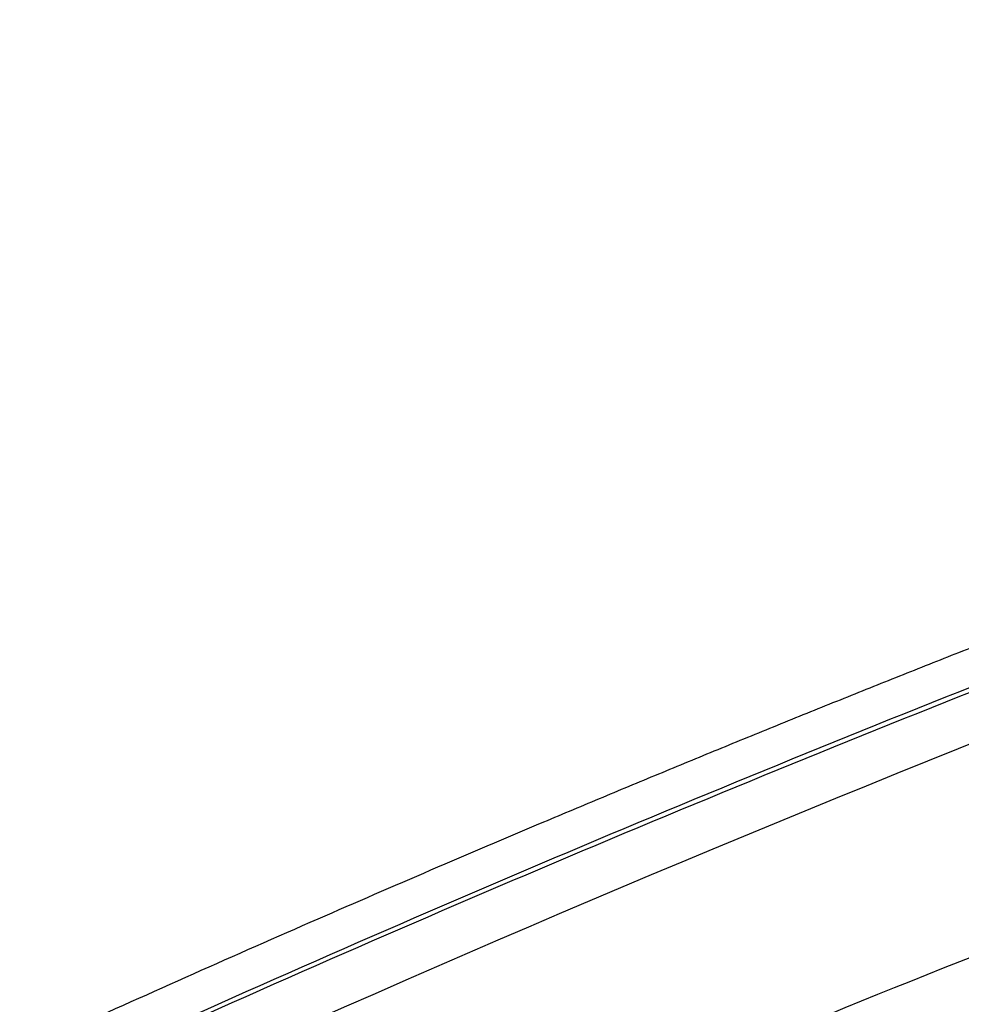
# Model space of a CAD drawing. Header units: millimetres. Extents: x -0.44 to 1.31, y -0.87 to 1.29.
# Tile 108 of 182: x 1.0307 to 1.0645, y -0.4414 to -0.406. Entities that reach past the tile are written whole.
import ezdxf

# ---------------------------------------------------------------- set-up
doc = ezdxf.new("R2010")
doc.units = ezdxf.units.MM

msp = doc.modelspace()

# ---------------------------------------------------------------- linework, layer by layer
at = {"color": 7, "linetype": 'Continuous', "lineweight": 25}
for points, knots in [([(1.02250424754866, -0.4506280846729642), (1.046034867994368, -0.4393931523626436), (1.069595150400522, -0.4296688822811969), (1.116482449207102, -0.4133624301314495), (1.139809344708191, -0.4067802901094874), (1.1628746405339, -0.4018101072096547)], [0, 0, 0, 0, 0.4999999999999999, 0.4999999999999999, 1, 1, 1, 1]), ([(1.083585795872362, -0.4215600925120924), (1.082876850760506, -0.421815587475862), (1.081458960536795, -0.4223265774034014), (1.079331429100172, -0.4231039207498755), (1.077203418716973, -0.4238892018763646), (1.075074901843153, -0.4246831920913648), (1.072945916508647, -0.425485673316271), (1.070816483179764, -0.4262966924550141), (1.068686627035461, -0.427116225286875), (1.066556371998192, -0.4279442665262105), (1.06442574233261, -0.4287808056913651), (1.062294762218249, -0.42962583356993), (1.060163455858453, -0.4304793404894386), (1.058031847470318, -0.4313413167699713), (1.055899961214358, -0.4322117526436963), (1.053767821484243, -0.4330906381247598), (1.051635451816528, -0.4339779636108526), (1.047512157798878, -0.4357098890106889), (1.041113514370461, -0.4384576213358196), (1.033780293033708, -0.4417213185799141), (1.027950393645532, -0.4443902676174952), (1.024359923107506, -0.4460618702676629), (1.021738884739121, -0.4472966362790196), (1.020194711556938, -0.4480291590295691), (1.019342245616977, -0.4484366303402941), (1.019076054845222, -0.4485639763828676), (1.01885166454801, -0.4486795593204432), (1.018524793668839, -0.4488601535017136), (1.018140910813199, -0.4490969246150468), (1.017717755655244, -0.449397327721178), (1.017333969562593, -0.4497135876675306), (1.016994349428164, -0.4500442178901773), (1.016695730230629, -0.450386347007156), (1.016537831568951, -0.4506226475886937), (1.016458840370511, -0.4507408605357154)], [0, 0, 0, 0, 0.0312650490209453, 0.0625300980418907, 0.0937951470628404, 0.12506019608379, 0.1563252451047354, 0.1875902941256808, 0.2188553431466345, 0.25012039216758, 0.2813854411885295, 0.3126504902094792, 0.3439155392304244, 0.3751805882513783, 0.4064456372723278, 0.4377106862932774, 0.468975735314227, 0.5002407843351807, 0.6190620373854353, 0.750342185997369, 0.8226465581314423, 0.8753862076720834, 0.9082063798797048, 0.9379160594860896, 0.9432589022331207, 0.9457295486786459, 0.9496314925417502, 0.95348376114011, 0.9611679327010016, 0.9688892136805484, 0.9766378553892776, 0.9844153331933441, 0.9922035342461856, 1, 1, 1, 1]), ([(1.020717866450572, -0.4493056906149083), (1.026082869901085, -0.4467441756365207), (1.031448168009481, -0.4442616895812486), (1.042179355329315, -0.439454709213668), (1.047545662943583, -0.4371300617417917), (1.063636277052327, -0.4303971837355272), (1.074355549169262, -0.426228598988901), (1.085054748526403, -0.4223849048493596)], [0, 0, 0, 0, 0.2500000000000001, 0.2500000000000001, 0.5000000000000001, 0.5000000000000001, 1, 1, 1, 1]), ([(1.020716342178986, -0.4494710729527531), (1.026081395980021, -0.4469110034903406), (1.03144672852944, -0.4444299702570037), (1.042177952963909, -0.4396259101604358), (1.047544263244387, -0.4373027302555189), (1.063634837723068, -0.4305742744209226), (1.074354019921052, -0.4264086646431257), (1.085053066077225, -0.4225679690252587)], [0, 0, 0, 0, 0.2499999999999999, 0.2499999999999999, 0.4999999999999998, 0.4999999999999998, 1, 1, 1, 1]), ([(1.072644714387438, -0.4367969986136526), (1.071484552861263, -0.437221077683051), (1.064056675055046, -0.4399362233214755), (1.050318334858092, -0.4456848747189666), (1.03774770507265, -0.4514571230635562), (1.031461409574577, -0.4543436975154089)], [0, 0, 0, 0, 0.0846984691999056, 0.542277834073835, 1, 1, 1, 1])]:
    msp.add_open_spline(points, degree=3, knots=knots, dxfattribs=at)

doc.saveas('drawing.dxf')
